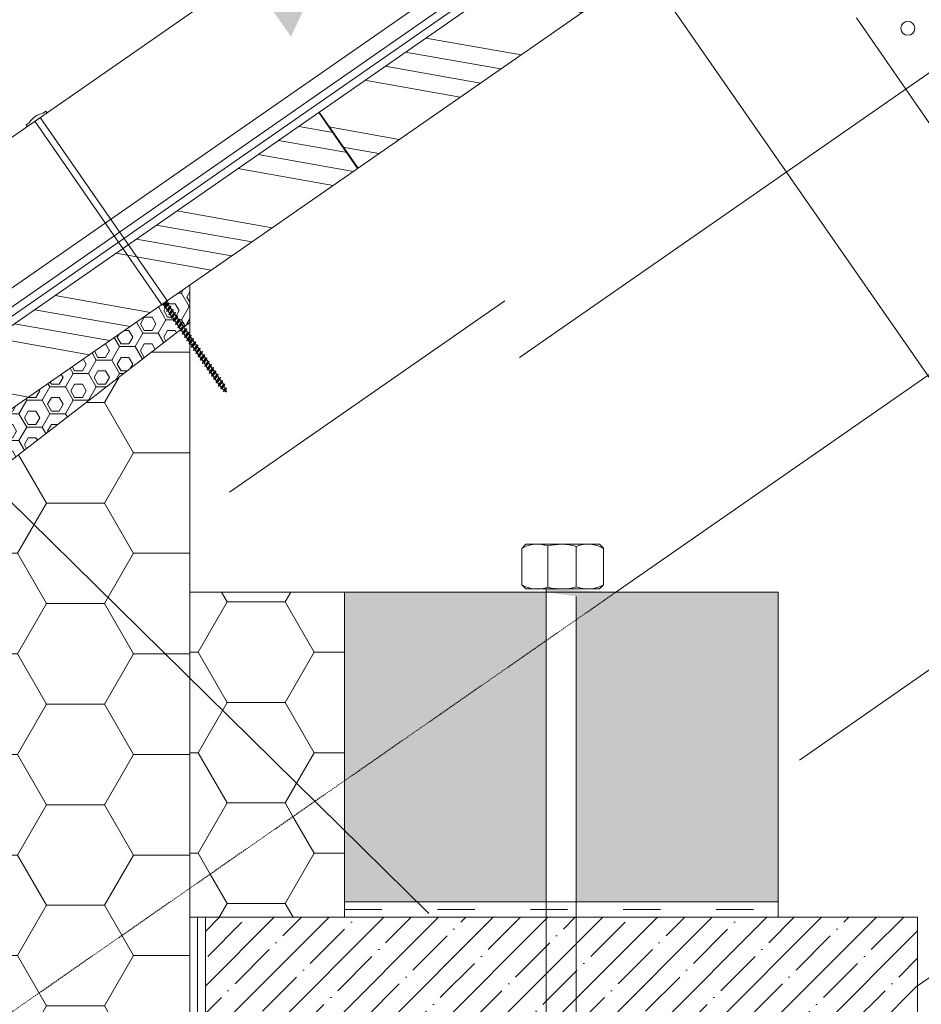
# Model space of a CAD drawing. Header units: millimetres. Extents: x -105824 to -100731, y 43743 to 47488.
# Tile 6 of 25: x -104353 to -104062, y 44663 to 44981. Entities that reach past the tile are written whole.
import ezdxf

# ---------------------------------------------------------------- set-up
doc = ezdxf.new("R2010")
doc.units = ezdxf.units.MM
doc.header["$MEASUREMENT"] = 0
doc.linetypes.add('ASFALT', pattern=[30, 12, -18])
doc.linetypes.add('ČÁRKOVANÁ', pattern=[0.75, 0.5, -0.25])
doc.linetypes.add('IZOLACE', pattern='A,0,[1,Detail č.2 DETAIL ŘÍMSY1.Shx,S=7.93651e-07,R=0,X=0,Y=0],-0.4001,0', length=0.4001)
doc.linetypes.add('LEPENÍ', pattern='A,0,[3,Detail č.2 DETAIL ŘÍMSY1.Shx,S=0.060476,R=0,X=0,Y=0],-7.62,0', length=7.62)
doc.linetypes.add('PE', pattern='A,0,[2,Detail č.2 DETAIL ŘÍMSY1.Shx,S=0.1501,R=0,X=0,Y=0],-0.1501,0', length=0.1501)
pattern_1 = [(45, (-217491.466, 148959.132), (-8.8388348, 8.8388348), []), (45, (-217482.627, 148959.132), (-8.8388348, 8.8388348), [15.625, -3.125, 0, -3.125])]
pattern_2 = [(0, (-137501.884, 106188.862), (28.125, 16.2379762), [18.75, -37.5]), (120, (-137501.884, 106188.862), (-28.125, 16.2379764), [18.75, -37.5]), (60, (-137501.884, 106188.862), (6e-08, 32.4759526), [0, -37.5, 18.75, 0, 0, 0])]
pattern_3 = [(0, (-217577.9696, 148491.996), (0, 4.330127), [2.5, -5]), (120, (-217577.9696, 148491.996), (3.74999998, 2.1650635), [2.5, -5]), (60, (-217575.4696, 148491.996), (-3.74999998, 2.1650635), [2.5, -5]), (0, (-217578.4696, 148491.128), (7.5, 4.330127), [5, -10]), (120, (-217578.4696, 148491.128), (-7.49999998, 4.33012703), [5, -10]), (60, (-217578.4696, 148491.128), (2e-08, 8.66025403), [0, -10, 5, 0, 0, 0])]

msp = doc.modelspace()

# ---------------------------------------------------------------- hatches: boundary and pattern name
at = {"linetype": 'Continuous', "lineweight": 20, "true_color": 0xff6600}
h = msp.add_hatch(dxfattribs=at)
h.set_pattern_fill('ANSI34_0001', color=30, style=0, pattern_type=2)
h.set_pattern_definition([(170, (-217251.993, 149125.527), (5.860626, 33.237262), []), (170, (-217256.556, 149132.043), (5.860626, 33.237262), []), (170, (-217261.12, 149138.56), (5.860626, 33.237262), []), (170, (-217265.68, 149145.076), (5.860626, 33.237262), [])])
h.paths.add_polyline_path([(-104256.65, 44951.15), (-104244.1, 44933.08), (-104124.2, 45016.39), (-104136.76, 45034.46)])
for points in [[(-104261.36, 44984.67), (-104271.32, 44983.83), (-104265.61, 44975.62)], [(-104248.26, 44735.35), (-104183.16, 44780.59), (-104183.16, 44796.24), (-104248.26, 44796.24)], [(-104183.16, 44796.24), (-104160.64, 44796.24), (-104183.16, 44797.28)], [(-104108.26, 44796.24), (-104183.16, 44796.24), (-104173.46, 44794.88), (-104173.46, 44696.24), (-104108.26, 44696.24)], [(-104183.16, 44780.59), (-104248.26, 44735.35), (-104248.26, 44696.24), (-104183.16, 44696.24)]]:
    msp.add_hatch(color=30, dxfattribs=at).paths.add_polyline_path(points)
h = msp.add_hatch(dxfattribs=at)
h.set_pattern_fill('ANSI34_0001', color=30, style=0, pattern_type=2)
h.set_pattern_definition([(170, (-217371.73, 149042.33), (5.860626, 33.237262), []), (170, (-217376.292, 149048.846), (5.860626, 33.237262), []), (170, (-217380.855, 149055.362), (5.860626, 33.237262), []), (170, (-217385.418, 149061.878), (5.860626, 33.237262), [])])
h.paths.add_polyline_path([(-104376.39, 44867.95), (-104363.84, 44849.88), (-104243.94, 44933.19), (-104256.49, 44951.26)])
h = msp.add_hatch(dxfattribs=at)
h.set_pattern_fill('PUR_0001', color=30, style=0, pattern_type=2)
h.set_pattern_definition(pattern_3)
h.paths.add_polyline_path([(-104305.86, 44890.17), (-104305.46, 44890.28), (-104305.64, 44889.72), (-104305.21, 44889.1), (-104304.73, 44889.23), (-104304.91, 44888.68), (-104304.48, 44888.05), (-104304.01, 44888.19), (-104304.19, 44887.63), (-104303.76, 44887.01), (-104303.28, 44887.14), (-104303.46, 44886.58), (-104303.03, 44885.96), (-104302.56, 44886.09), (-104302.74, 44885.54), (-104302.31, 44884.92), (-104301.83, 44885.05), (-104302.01, 44884.49), (-104301.58, 44883.87), (-104301.11, 44884), (-104301.29, 44883.45), (-104300.86, 44882.82), (-104300.38, 44882.96), (-104300.56, 44882.4), (-104300.15, 44881.81), (-104298.26, 44883.27), (-104298.26, 44895.44)])
h = msp.add_hatch(dxfattribs=at)
h.set_pattern_fill('PUR_0001', color=30, style=0, pattern_type=2)
h.set_pattern_definition(pattern_3)
h.paths.add_polyline_path([(-104383.26, 44836.38), (-104383.26, 44817.74), (-104301.14, 44881.05), (-104301.33, 44881.33), (-104301.8, 44881.2), (-104301.62, 44881.75), (-104302.05, 44882.37), (-104302.53, 44882.24), (-104302.35, 44882.8), (-104302.78, 44883.42), (-104303.25, 44883.29), (-104303.07, 44883.85), (-104303.5, 44884.47), (-104303.98, 44884.34), (-104303.8, 44884.89), (-104304.23, 44885.51), (-104304.7, 44885.38), (-104304.52, 44885.94), (-104304.95, 44886.56), (-104305.43, 44886.43), (-104305.25, 44886.98), (-104305.68, 44887.6), (-104306.15, 44887.47), (-104305.97, 44888.03), (-104306.4, 44888.65), (-104305.64, 44889.72), (-104305.46, 44890.28), (-104306.88, 44888.52), (-104306.7, 44889.08), (-104306.94, 44889.42)])
h = msp.add_hatch(dxfattribs=at)
h.set_pattern_fill('PUR_0001', color=30, style=0, pattern_type=2)
h.set_pattern_definition(pattern_3)
h.paths.add_polyline_path([(-104305.64, 44889.72), (-104306.4, 44888.65), (-104305.97, 44888.03), (-104305.21, 44889.1)])
h = msp.add_hatch(dxfattribs=at)
h.set_pattern_fill('PUR_0001', color=30, style=0, pattern_type=2)
h.set_pattern_definition(pattern_3)
h.paths.add_polyline_path([(-104304.73, 44889.23), (-104306.15, 44887.47), (-104305.68, 44887.6), (-104304.91, 44888.68)])
h = msp.add_hatch(dxfattribs=at)
h.set_pattern_fill('PUR_0001', color=30, style=0, pattern_type=2)
h.set_pattern_definition(pattern_3)
h.paths.add_polyline_path([(-104306.15, 44887.47), (-104304.73, 44889.23), (-104305.21, 44889.1), (-104305.97, 44888.03)])
h = msp.add_hatch(dxfattribs=at)
h.set_pattern_fill('PUR_0001', color=30, style=0, pattern_type=2)
h.set_pattern_definition(pattern_3)
h.paths.add_polyline_path([(-104304.91, 44888.68), (-104305.68, 44887.6), (-104305.25, 44886.98), (-104304.48, 44888.05)])
h = msp.add_hatch(dxfattribs=at)
h.set_pattern_fill('PUR_0001', color=30, style=0, pattern_type=2)
h.set_pattern_definition(pattern_3)
h.paths.add_polyline_path([(-104304.52, 44885.94), (-104303.76, 44887.01), (-104304.19, 44887.63), (-104304.95, 44886.56)])
h = msp.add_hatch(dxfattribs=at)
h.set_pattern_fill('PUR_0001', color=30, style=0, pattern_type=2)
h.set_pattern_definition(pattern_3)
h.paths.add_polyline_path([(-104303.46, 44886.58), (-104304.23, 44885.51), (-104303.8, 44884.89), (-104303.03, 44885.96)])
h = msp.add_hatch(dxfattribs=at)
h.set_pattern_fill('PUR_0001', color=30, style=0, pattern_type=2)
h.set_pattern_definition(pattern_3)
h.paths.add_polyline_path([(-104302.35, 44882.8), (-104301.58, 44883.87), (-104302.01, 44884.49), (-104302.78, 44883.42)])
h = msp.add_hatch(dxfattribs=at)
h.set_pattern_fill('EPS_0001', color=30, style=0, pattern_type=2)
h.set_pattern_definition([(0, (-217491.466, 148959.132), (28.125, 16.2379762), [18.75, -37.5]), (120, (-217491.466, 148959.132), (-28.125, 16.2379764), [18.75, -37.5]), (60, (-217491.466, 148959.132), (6e-08, 32.4759526), [0, -37.5, 18.75, 0, 0, 0])])
h.paths.add_polyline_path([(-104378.26, 44821.59), (-104378.26, 44453.24), (-104298.26, 44453.24), (-104298.26, 44883.27)])
h = msp.add_hatch(dxfattribs=at)
h.set_pattern_fill('PUR_0001', color=30, style=0, pattern_type=2)
h.set_pattern_definition(pattern_3)
h.paths.add_polyline_path([(-104300.56, 44882.4), (-104301.33, 44881.33), (-104301.14, 44881.05), (-104300.16, 44881.81), (-104300.13, 44881.78)])
h = msp.add_hatch(dxfattribs=at)
h.set_pattern_fill('EPS_0001', color=30, style=0, pattern_type=2)
h.set_pattern_definition(pattern_2)
h.paths.add_polyline_path([(-104248.26, 44735.35), (-104248.26, 44796.24), (-104298.26, 44796.24), (-104298.26, 44700.61)])
h = msp.add_hatch(dxfattribs=at)
h.set_pattern_fill('EPS_0001', color=30, style=0, pattern_type=2)
h.set_pattern_definition(pattern_2)
h.paths.add_polyline_path([(-104299.28, 44699.9), (-104293.26, 44691.24), (-104248.26, 44691.24), (-104248.26, 44735.35)])
h = msp.add_hatch(dxfattribs=at)
h.set_pattern_fill('ANSI35_0001', color=30, style=0, pattern_type=2)
h.set_pattern_definition(pattern_1)
h.paths.add_polyline_path([(-104183.16, 44691.24), (-104293.26, 44691.24), (-104293.26, 44441.24), (-104063.26, 44441.24), (-104063.26, 44691.24), (-104173.46, 44691.24), (-104173.46, 44549.37, 1), (-104127.97, 44549.37), (-104118.27, 44549.37, -1), (-104183.16, 44549.37)])
h = msp.add_hatch(dxfattribs=at)
h.set_pattern_fill('ANSI35_0001', color=30, style=0, pattern_type=2)
h.set_pattern_definition(pattern_1)
h.paths.add_polyline_path([(-104127.97, 44549.37, -1), (-104173.46, 44549.37), (-104173.46, 44691.24), (-104183.16, 44691.24), (-104183.16, 44549.37, 1), (-104118.27, 44549.37)])

# ---------------------------------------------------------------- linework, layer by layer
at = {"color": 154, "linetype": 'Continuous', "lineweight": 13}
for p, q in [((-104309.64, 45225.55), (-103939.86, 44693.36)), ((-103945.04, 44781.72), (-104082.92, 44981.75))]:
    msp.add_line(p, q, dxfattribs=at)
at = {"color": 48, "linetype": 'Continuous', "lineweight": 20, "true_color": 0x5a400a}
for p, q in [((-104884.38, 44575.86), (-104037.89, 45164.04)), ((-104868.13, 44538.45), (-104015.07, 45131.19)), ((-104780.2, 44593.46), (-104012.22, 45127.08)), ((-104855.86, 44534.8), (-104009.37, 45122.97)), ((-104843.26, 44516.76), (-103996.78, 45104.93)), ((-104160.64, 44796.24), (-103905.48, 44973.53)), ((-104256.49, 44951.26), (-104243.94, 44933.19)), ((-104256.65, 44951.15), (-104244.1, 44933.08)), ((-104298.26, 44453.24), (-104298.26, 44895.44)), ((-104298.26, 44883.27), (-104383.26, 44817.74)), ((-104063.26, 44669.07), (-103814.16, 44842.16)), ((-104108.26, 44796.24), (-104298.26, 44796.24)), ((-104248.26, 44796.24), (-104248.26, 44691.24)), ((-104108.26, 44796.24), (-104108.26, 44691.24)), ((-104248.26, 44696.24), (-104108.26, 44696.24)), ((-104063.26, 44691.24), (-104298.26, 44691.24)), ((-104293.26, 44441.24), (-104293.26, 44691.24)), ((-104063.26, 44691.24), (-104063.26, 44275.96))]:
    msp.add_line(p, q, dxfattribs=at)
at = {"color": 7, "linetype": 'PE', "lineweight": 13}
msp.add_line((-104783.01, 44588.46), (-104010.79, 45125.03), dxfattribs=at)
at = {"color": 30, "linetype": 'IZOLACE', "lineweight": 20, "true_color": 0xff6600}
for p, q in [((-104191.76, 44872.03), (-103951.13, 45039.23)), ((-104101.41, 44741.98), (-103860.78, 44909.18)), ((-104285.42, 44828.54), (-104196.48, 44890.34))]:
    msp.add_line(p, q, dxfattribs=at)
at = {"color": 7, "linetype": 'Continuous', "lineweight": 20}
for p, q in [((-104344.74, 44951.58), (-104345.68, 44950.92)), ((-104344.74, 44951.58), (-104344.39, 44951.07)), ((-104344.39, 44951.07), (-104350.75, 44946.65)), ((-104348.38, 44948.3), (-104307.27, 44889.02)), ((-104346.6, 44949.53), (-104305.49, 44890.26)), ((-104350.16, 44947.82), (-104351.1, 44947.16)), ((-104351.1, 44947.16), (-104350.75, 44946.65)), ((-104306.66, 44888.96), (-104307.27, 44889.02)), ((-104305.64, 44890.14), (-104307.12, 44889.11)), ((-104306.32, 44888.46), (-104306.66, 44888.96)), ((-104306.58, 44889.03), (-104305.8, 44889.58)), ((-104305.08, 44889.66), (-104306.5, 44887.9)), ((-104306.5, 44887.9), (-104306.32, 44888.46)), ((-104306.5, 44887.9), (-104306.02, 44888.03)), ((-104305.55, 44889.53), (-104306.32, 44888.46)), ((-104306.02, 44888.03), (-104305.26, 44889.1)), ((-104306.02, 44888.03), (-104305.59, 44887.41)), ((-104304.35, 44888.61), (-104305.77, 44886.86)), ((-104305.65, 44889.67), (-104305.49, 44890.26)), ((-104305.55, 44889.53), (-104305.65, 44889.67)), ((-104304.83, 44888.48), (-104305.59, 44887.41)), ((-104305.55, 44889.53), (-104305.08, 44889.66)), ((-104305.3, 44886.99), (-104304.53, 44888.06)), ((-104305.26, 44889.1), (-104305.08, 44889.66)), ((-104305.26, 44889.1), (-104304.83, 44888.48)), ((-104304.83, 44888.48), (-104304.35, 44888.61)), ((-104304.53, 44888.06), (-104304.35, 44888.61)), ((-104304.53, 44888.06), (-104304.1, 44887.44)), ((-104305.77, 44886.86), (-104305.59, 44887.41)), ((-104305.3, 44886.99), (-104304.86, 44886.37)), ((-104303.63, 44887.57), (-104305.04, 44885.81)), ((-104305.04, 44885.81), (-104304.86, 44886.37)), ((-104305.04, 44885.81), (-104304.57, 44885.94)), ((-104304.1, 44887.44), (-104304.86, 44886.37)), ((-104304.57, 44885.94), (-104303.8, 44887.01)), ((-104304.57, 44885.94), (-104304.14, 44885.32)), ((-104302.9, 44886.52), (-104304.32, 44884.76)), ((-104304.32, 44884.76), (-104304.14, 44885.32)), ((-104304.32, 44884.76), (-104303.84, 44884.89)), ((-104303.37, 44886.39), (-104304.14, 44885.32)), ((-104304.1, 44887.44), (-104303.63, 44887.57)), ((-104303.84, 44884.89), (-104303.08, 44885.97)), ((-104303.84, 44884.89), (-104303.41, 44884.27)), ((-104303.8, 44887.01), (-104303.63, 44887.57)), ((-104303.8, 44887.01), (-104303.37, 44886.39)), ((-104302.17, 44885.48), (-104303.59, 44883.72)), ((-104302.65, 44885.34), (-104303.41, 44884.27)), ((-104303.37, 44886.39), (-104302.9, 44886.52)), ((-104303.12, 44883.85), (-104302.35, 44884.92)), ((-104303.08, 44885.97), (-104302.9, 44886.52)), ((-104303.08, 44885.97), (-104302.65, 44885.34)), ((-104301.45, 44884.43), (-104302.87, 44882.67)), ((-104302.65, 44885.34), (-104302.17, 44885.48)), ((-104302.35, 44884.92), (-104302.17, 44885.48)), ((-104302.35, 44884.92), (-104301.92, 44884.3)), ((-104301.92, 44884.3), (-104301.45, 44884.43)), ((-104301.63, 44883.87), (-104301.45, 44884.43)), ((-104303.59, 44883.72), (-104303.41, 44884.27)), ((-104303.59, 44883.72), (-104303.12, 44883.85)), ((-104303.12, 44883.85), (-104302.69, 44883.23)), ((-104302.87, 44882.67), (-104302.69, 44883.23)), ((-104302.87, 44882.67), (-104302.39, 44882.8)), ((-104301.92, 44884.3), (-104302.69, 44883.23)), ((-104302.39, 44882.8), (-104301.63, 44883.87)), ((-104302.39, 44882.8), (-104301.96, 44882.18)), ((-104300.72, 44883.38), (-104302.14, 44881.63)), ((-104302.14, 44881.63), (-104301.96, 44882.18)), ((-104302.14, 44881.63), (-104301.67, 44881.76)), ((-104301.2, 44883.25), (-104301.96, 44882.18)), ((-104301.67, 44881.76), (-104300.9, 44882.83)), ((-104301.67, 44881.76), (-104301.24, 44881.14)), ((-104301.63, 44883.87), (-104301.2, 44883.25)), ((-104300, 44882.34), (-104301.42, 44880.58)), ((-104300.47, 44882.21), (-104301.24, 44881.14)), ((-104301.2, 44883.25), (-104300.72, 44883.38)), ((-104300.94, 44880.71), (-104300.18, 44881.78)), ((-104300.9, 44882.83), (-104300.72, 44883.38)), ((-104300.9, 44882.83), (-104300.47, 44882.21)), ((-104299.27, 44881.29), (-104300.69, 44879.53)), ((-104300.47, 44882.21), (-104300, 44882.34)), ((-104300.18, 44881.78), (-104300, 44882.34)), ((-104300.18, 44881.78), (-104299.75, 44881.16)), ((-104299.75, 44881.16), (-104299.27, 44881.29)), ((-104299.45, 44880.74), (-104299.27, 44881.29)), ((-104301.42, 44880.58), (-104301.24, 44881.14)), ((-104301.42, 44880.58), (-104300.94, 44880.71)), ((-104300.94, 44880.71), (-104300.51, 44880.09)), ((-104300.69, 44879.53), (-104300.51, 44880.09)), ((-104300.69, 44879.53), (-104300.22, 44879.66)), ((-104299.75, 44881.16), (-104300.51, 44880.09)), ((-104300.22, 44879.66), (-104299.45, 44880.74)), ((-104300.22, 44879.66), (-104299.79, 44879.04)), ((-104298.55, 44880.25), (-104299.97, 44878.49)), ((-104299.97, 44878.49), (-104299.79, 44879.04)), ((-104299.97, 44878.49), (-104299.49, 44878.62)), ((-104299.02, 44880.11), (-104299.79, 44879.04)), ((-104299.49, 44878.62), (-104298.73, 44879.69)), ((-104299.49, 44878.62), (-104299.06, 44878)), ((-104299.45, 44880.74), (-104299.02, 44880.11)), ((-104297.82, 44879.2), (-104299.24, 44877.44)), ((-104298.3, 44879.07), (-104299.06, 44878)), ((-104299.02, 44880.11), (-104298.55, 44880.25)), ((-104298.77, 44877.57), (-104298, 44878.64)), ((-104298.73, 44879.69), (-104298.55, 44880.25)), ((-104298.73, 44879.69), (-104298.3, 44879.07)), ((-104297.1, 44878.15), (-104298.52, 44876.4)), ((-104298.3, 44879.07), (-104297.82, 44879.2)), ((-104298, 44878.64), (-104297.82, 44879.2)), ((-104298, 44878.64), (-104297.57, 44878.02)), ((-104297.57, 44878.02), (-104297.1, 44878.15)), ((-104297.28, 44877.6), (-104297.1, 44878.15)), ((-104299.24, 44877.44), (-104299.06, 44878)), ((-104299.24, 44877.44), (-104298.77, 44877.57)), ((-104298.77, 44877.57), (-104298.34, 44876.95)), ((-104298.52, 44876.4), (-104298.34, 44876.95)), ((-104298.52, 44876.4), (-104298.04, 44876.53)), ((-104297.57, 44878.02), (-104298.34, 44876.95)), ((-104298.04, 44876.53), (-104297.28, 44877.6)), ((-104298.04, 44876.53), (-104297.61, 44875.91)), ((-104296.37, 44877.11), (-104297.79, 44875.35)), ((-104297.79, 44875.35), (-104297.61, 44875.91)), ((-104297.79, 44875.35), (-104297.32, 44875.48)), ((-104296.85, 44876.98), (-104297.61, 44875.91)), ((-104297.32, 44875.48), (-104296.55, 44876.55)), ((-104297.32, 44875.48), (-104296.88, 44874.86)), ((-104297.28, 44877.6), (-104296.85, 44876.98)), ((-104295.65, 44876.06), (-104297.06, 44874.3)), ((-104297.06, 44874.3), (-104296.88, 44874.86)), ((-104296.12, 44875.93), (-104296.88, 44874.86)), ((-104296.85, 44876.98), (-104296.37, 44877.11)), ((-104296.59, 44874.43), (-104295.83, 44875.51)), ((-104296.55, 44876.55), (-104296.37, 44877.11)), ((-104296.55, 44876.55), (-104296.12, 44875.93)), ((-104294.92, 44875.02), (-104296.34, 44873.26)), ((-104295.39, 44874.88), (-104296.16, 44873.81)), ((-104296.12, 44875.93), (-104295.65, 44876.06)), ((-104295.83, 44875.51), (-104295.65, 44876.06)), ((-104295.83, 44875.51), (-104295.39, 44874.88)), ((-104295.39, 44874.88), (-104294.92, 44875.02)), ((-104295.1, 44874.46), (-104294.92, 44875.02)), ((-104297.06, 44874.3), (-104296.59, 44874.43)), ((-104296.59, 44874.43), (-104296.16, 44873.81)), ((-104296.34, 44873.26), (-104296.16, 44873.81)), ((-104296.34, 44873.26), (-104295.86, 44873.39)), ((-104295.86, 44873.39), (-104295.1, 44874.46)), ((-104295.86, 44873.39), (-104295.43, 44872.77)), ((-104294.19, 44873.97), (-104295.61, 44872.21)), ((-104295.61, 44872.21), (-104295.43, 44872.77)), ((-104295.61, 44872.21), (-104295.14, 44872.34)), ((-104294.67, 44873.84), (-104295.43, 44872.77)), ((-104295.14, 44872.34), (-104294.37, 44873.41)), ((-104295.14, 44872.34), (-104294.71, 44871.72)), ((-104295.1, 44874.46), (-104294.67, 44873.84)), ((-104293.47, 44872.92), (-104294.89, 44871.17)), ((-104294.89, 44871.17), (-104294.71, 44871.72)), ((-104293.94, 44872.79), (-104294.71, 44871.72)), ((-104294.67, 44873.84), (-104294.19, 44873.97)), ((-104294.41, 44871.3), (-104293.65, 44872.37)), ((-104294.37, 44873.41), (-104294.19, 44873.97)), ((-104294.37, 44873.41), (-104293.94, 44872.79)), ((-104292.74, 44871.88), (-104294.16, 44870.12)), ((-104293.22, 44871.75), (-104293.98, 44870.68)), ((-104293.94, 44872.79), (-104293.47, 44872.92)), ((-104293.65, 44872.37), (-104293.47, 44872.92)), ((-104293.65, 44872.37), (-104293.22, 44871.75)), ((-104293.22, 44871.75), (-104292.74, 44871.88)), ((-104292.92, 44871.32), (-104292.74, 44871.88)), ((-104294.89, 44871.17), (-104294.41, 44871.3)), ((-104294.41, 44871.3), (-104293.98, 44870.68)), ((-104294.16, 44870.12), (-104293.98, 44870.68)), ((-104294.16, 44870.12), (-104293.69, 44870.25)), ((-104293.69, 44870.25), (-104292.92, 44871.32)), ((-104293.69, 44870.25), (-104293.26, 44869.63)), ((-104292.02, 44870.83), (-104293.44, 44869.07)), ((-104293.44, 44869.07), (-104293.26, 44869.63)), ((-104293.44, 44869.07), (-104292.96, 44869.2)), ((-104292.49, 44870.7), (-104293.26, 44869.63)), ((-104292.96, 44869.2), (-104292.2, 44870.28)), ((-104292.96, 44869.2), (-104292.53, 44868.58)), ((-104292.92, 44871.32), (-104292.49, 44870.7)), ((-104291.29, 44869.79), (-104292.71, 44868.03)), ((-104292.71, 44868.03), (-104292.53, 44868.58)), ((-104291.77, 44869.65), (-104292.53, 44868.58)), ((-104292.49, 44870.7), (-104292.02, 44870.83)), ((-104292.24, 44868.16), (-104291.47, 44869.23)), ((-104292.2, 44870.28), (-104292.02, 44870.83)), ((-104292.2, 44870.28), (-104291.77, 44869.65)), ((-104290.57, 44868.74), (-104291.99, 44866.98)), ((-104291.04, 44868.61), (-104291.81, 44867.54)), ((-104291.77, 44869.65), (-104291.29, 44869.79)), ((-104291.47, 44869.23), (-104291.29, 44869.79)), ((-104291.47, 44869.23), (-104291.04, 44868.61)), ((-104291.04, 44868.61), (-104290.57, 44868.74)), ((-104290.75, 44868.18), (-104290.57, 44868.74)), ((-104292.71, 44868.03), (-104292.24, 44868.16)), ((-104292.24, 44868.16), (-104291.81, 44867.54)), ((-104291.99, 44866.98), (-104291.81, 44867.54)), ((-104291.99, 44866.98), (-104291.51, 44867.11)), ((-104291.51, 44867.11), (-104290.75, 44868.18)), ((-104291.51, 44867.11), (-104291.08, 44866.49)), ((-104289.84, 44867.69), (-104291.26, 44865.94)), ((-104291.26, 44865.94), (-104291.08, 44866.49)), ((-104291.26, 44865.94), (-104290.79, 44866.07)), ((-104290.32, 44867.56), (-104291.08, 44866.49)), ((-104290.79, 44866.07), (-104290.02, 44867.14)), ((-104290.79, 44866.07), (-104290.36, 44865.45)), ((-104290.75, 44868.18), (-104290.32, 44867.56)), ((-104289.12, 44866.65), (-104290.54, 44864.89)), ((-104290.54, 44864.89), (-104290.36, 44865.45)), ((-104289.59, 44866.52), (-104290.36, 44865.45)), ((-104290.32, 44867.56), (-104289.84, 44867.69)), ((-104290.06, 44865.02), (-104289.3, 44866.09)), ((-104290.02, 44867.14), (-104289.84, 44867.69)), ((-104290.02, 44867.14), (-104289.59, 44866.52)), ((-104288.39, 44865.6), (-104289.81, 44863.84)), ((-104288.87, 44865.47), (-104289.63, 44864.4)), ((-104289.59, 44866.52), (-104289.12, 44866.65)), ((-104289.3, 44866.09), (-104289.12, 44866.65)), ((-104289.3, 44866.09), (-104288.87, 44865.47)), ((-104288.87, 44865.47), (-104288.39, 44865.6)), ((-104288.57, 44865.05), (-104288.39, 44865.6)), ((-104290.54, 44864.89), (-104290.06, 44865.02)), ((-104290.06, 44865.02), (-104289.63, 44864.4)), ((-104289.81, 44863.84), (-104289.63, 44864.4)), ((-104289.81, 44863.84), (-104289.34, 44863.97)), ((-104289.34, 44863.97), (-104288.91, 44863.35)), ((-104289.33, 44863.96), (-104288.56, 44865.03)), ((-104287.67, 44864.56), (-104289.09, 44862.8)), ((-104289.09, 44862.8), (-104288.91, 44863.35)), ((-104289.09, 44862.8), (-104288.61, 44862.93)), ((-104288.14, 44864.42), (-104288.91, 44863.35)), ((-104288.61, 44862.93), (-104287.85, 44864)), ((-104288.14, 44862.37), (-104288.61, 44862.93)), ((-104288.57, 44865.05), (-104288.14, 44864.42)), ((-104287, 44863.43), (-104288.26, 44861.89)), ((-104288.26, 44861.89), (-104288.14, 44862.37)), ((-104288.14, 44864.42), (-104287.67, 44864.56)), ((-104287.42, 44863.38), (-104288.14, 44862.37)), ((-104287.85, 44864), (-104287.67, 44864.56)), ((-104287.85, 44864), (-104287.42, 44863.38)), ((-104287.79, 44862.02), (-104287.18, 44862.87)), ((-104287.42, 44863.38), (-104287, 44863.43)), ((-104286.44, 44862.16), (-104287.39, 44861.04)), ((-104287.18, 44862.87), (-104287, 44863.43)), ((-104286.84, 44862.12), (-104287.18, 44862.87)), ((-104286.84, 44862.12), (-104286.44, 44862.16)), ((-104286.61, 44861.6), (-104286.44, 44862.16)), ((-104288.26, 44861.89), (-104287.79, 44862.02)), ((-104287.27, 44861.52), (-104287.79, 44862.02)), ((-104287.39, 44861.04), (-104287.27, 44861.52)), ((-104287.39, 44861.04), (-104286.92, 44861.17)), ((-104286.84, 44862.12), (-104287.27, 44861.52)), ((-104286.92, 44861.17), (-104286.61, 44861.6)), ((-104286.69, 44860.95), (-104286.92, 44861.17)), ((-104286.41, 44861.14), (-104286.61, 44861.6)), ((-104191.05, 44810.37), (-104189.73, 44811.69)), ((-104189.73, 44811.69), (-104165.94, 44811.69)), ((-104164.65, 44810.39), (-104165.94, 44811.69)), ((-104191.05, 44798.6), (-104191.05, 44810.37)), ((-104182.6, 44811.15), (-104182.6, 44797.82)), ((-104173.44, 44811.02), (-104173.44, 44797.96)), ((-104164.65, 44810.39), (-104164.65, 44798.58)), ((-104191.05, 44798.6), (-104189.73, 44797.28)), ((-104164.65, 44798.58), (-104165.94, 44797.28)), ((-104189.73, 44797.28), (-104165.94, 44797.28)), ((-104183.16, 44797.28), (-104183.16, 44549.37)), ((-104173.46, 44794.88), (-104173.46, 44549.37))]:
    msp.add_line(p, q, dxfattribs=at)
at = {"color": 48, "linetype": 'ČÁRKOVANÁ', "lineweight": 20, "true_color": 0x5a400a}
msp.add_line((-104531.26, 44538.71), (-104160.64, 44796.24), dxfattribs=at)
at = {"color": 154, "linetype": 'LEPENÍ', "lineweight": 13}
msp.add_line((-104295.76, 44453.24), (-104295.76, 44691.24), dxfattribs=at)
at = {"color": 154, "linetype": 'Continuous', "lineweight": 13, "flags": 128}
msp.add_lwpolyline([(-104221.1, 44692.42), (-104572.2, 45038.2), (-104807.86, 45038.2)], dxfattribs=at)
at = {"color": 7, "linetype": 'Continuous', "lineweight": 20}
msp.add_lwpolyline([(-104195.06, 44796.24), (-104161.46, 44796.24)], dxfattribs=at)
at = {"color": 7, "linetype": 'ASFALT', "lineweight": 13}
msp.add_lwpolyline([(-104248.26, 44693.74), (-104108.26, 44693.74)], dxfattribs=at)
at = {"color": 154, "linetype": 'Continuous', "lineweight": 13}
msp.add_circle((-104066.36, 44978.33), 2.26, dxfattribs=at)
at = {"color": 7, "linetype": 'Continuous', "lineweight": 20}
for centre, radius, start, end in [((-104344.46, 44944.38), 6.65, 100.5682, 148.9163), ((-104286.58, 44861.08), 0.175, 220.0608, 29.4236), ((-104185.98, 44801.58), 10.15, 70.5369, 119.9847), ((-104178.26, 44793.99), 17.7, 74.1716, 104.185), ((-104169.71, 44801.4), 10.31, 60.6228, 111.206), ((-104185.98, 44807.39), 10.15, 240.0153, 289.4631), ((-104169.71, 44807.57), 10.31, 248.794, 299.3772), ((-104178.26, 44814.98), 17.7, 255.815, 285.8284)]:
    msp.add_arc(centre, radius, start, end, dxfattribs=at)

doc.saveas('drawing.dxf')
